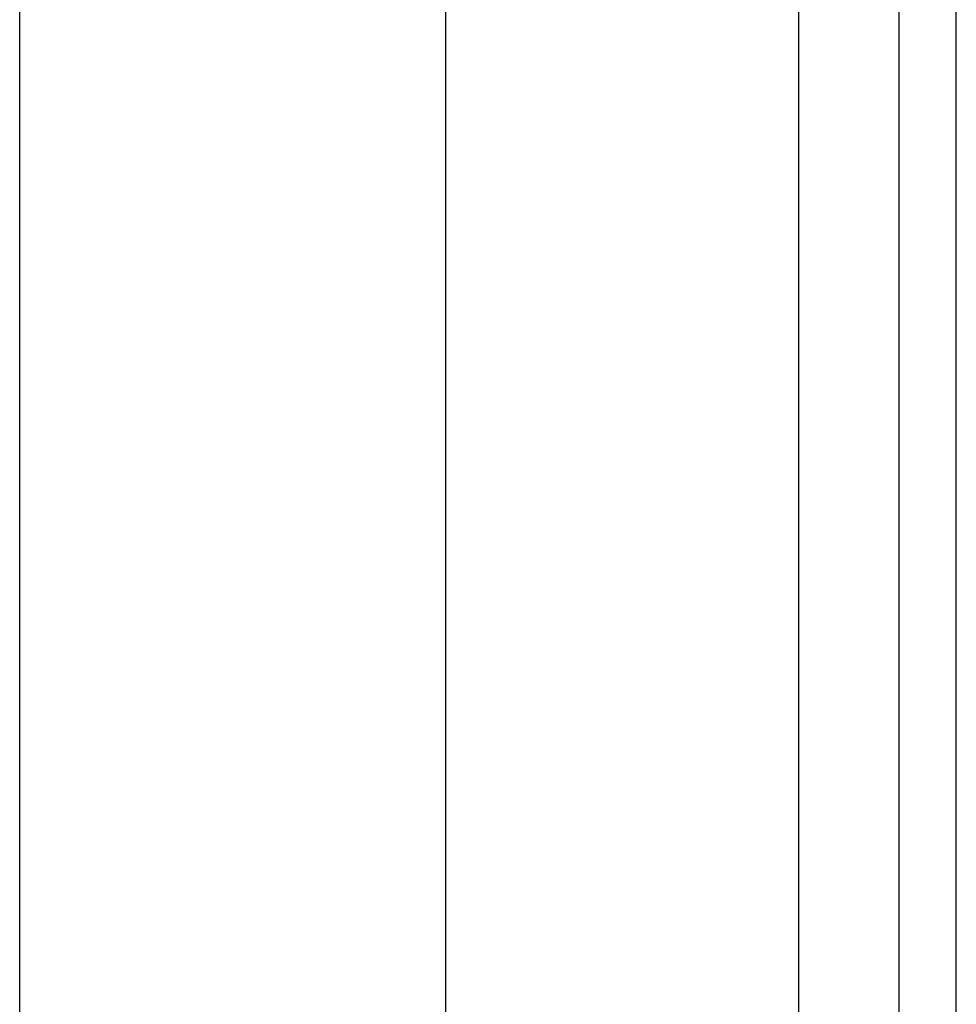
# Model space of a CAD drawing. Header units: inches. Extents: x 2.8 to 80.3, y 4.6 to 43.1.
# Tile 24 of 83: x 17.854 to 18.72, y 14.145 to 15.056. Entities that reach past the tile are written whole.
import ezdxf

# ---------------------------------------------------------------- set-up
doc = ezdxf.new("R2010")
doc.units = ezdxf.units.IN
doc.header["$MEASUREMENT"] = 0
doc.layers.add('Visible Edges(ANSI)', color=7, linetype='Continuous', lineweight=25)
doc.layers.add('Visible Tangent Edges(ANSI)', color=7, linetype='Continuous', lineweight=25)

msp = doc.modelspace()

# ---------------------------------------------------------------- linework, layer by layer
at = {"layer": 'Visible Edges(ANSI)'}
for p, q in [((17.85397, 13.78529), (17.85397, 16.78195)), ((18.24767, 15.96689), (18.24767, 13.78529)), ((18.66711, 15.62389), (18.66711, 13.11289)), ((18.72011, 13.11289), (18.72011, 15.62389))]:
    msp.add_line(p, q, dxfattribs=at)
at = {"layer": 'Visible Tangent Edges(ANSI)'}
msp.add_line((18.57411, 15.69523), (18.57411, 13.11289), dxfattribs=at)

doc.saveas('drawing.dxf')
